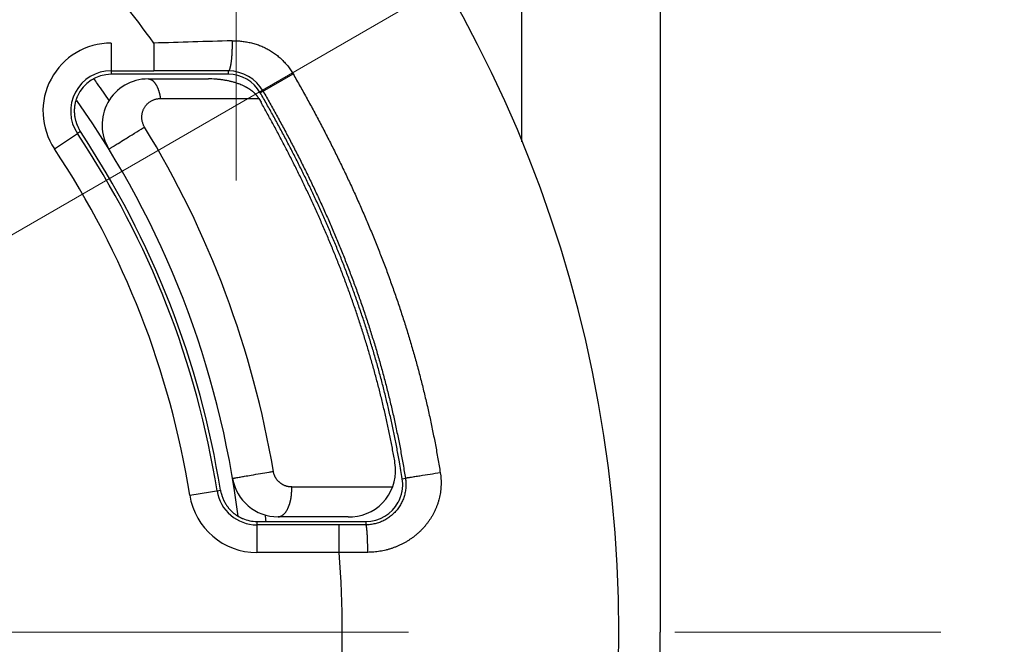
# Model space of a CAD drawing. Header units: millimetres. Extents: x 0 to 1076, y 0 to 742.
# Tile 26 of 134: x 499 to 510, y 225 to 232. Entities that reach past the tile are written whole.
import ezdxf

# ---------------------------------------------------------------- set-up
doc = ezdxf.new("R2010")
doc.units = ezdxf.units.MM
doc.header["$LTSCALE"] = 0.454724
doc.linetypes.add('CENTER', pattern=[50.8, 31.75, -6.35, 6.35, -6.35])
doc.layers.add('NoLayerName_001', color=7, linetype='Continuous')

# ---------------------------------------------------------------- blocks, each defined once
blk = doc.blocks.new('DIM_0003')
at = {"color": 3, "linetype": 'Continuous', "lineweight": 13}
blk.add_arc((59.306, 51.361), 59.306, 300, 210, dxfattribs=at)

msp = doc.modelspace()

# ---------------------------------------------------------------- linework, layer by layer
at = {"layer": 'NoLayerName_001', "color": 4, "linetype": 'CENTER', "lineweight": 13}
for p, q in [((501.275853, 229.998269), (501.275853, 239.998269)), ((474.05585, 215.098774), (509.341304, 235.470841)), ((526.246124, 225.098774), (418.376358, 225.098774))]:
    msp.add_line(p, q, dxfattribs=at)
at = {"layer": 'NoLayerName_001', "color": 7, "linetype": 'Continuous', "lineweight": 25}
for p in [(505.876358, 238.581384), (505.876358, 211.616164)]:
    msp.add_line(p, (505.876358, 225.098774), dxfattribs=at)
at = {"layer": 'NoLayerName_001', "color": 60, "linetype": 'Continuous', "lineweight": 25}
for p, q in [((504.376358, 230.415815), (504.376358, 234.998269)), ((499.918954, 231.487269), (499.918562, 231.148774)), ((500.381432, 231.486783), (500.381147, 231.186829)), ((499.918606, 231.187315), (500.381147, 231.186829)), ((501.190611, 231.148774), (501.190635, 231.185239)), ((500.320618, 231.148774), (499.918562, 231.148774)), ((500.360591, 231.148774), (500.320618, 231.148774)), ((500.320631, 231.098773), (500.974248, 231.098773)), ((500.974255, 231.148774), (500.360591, 231.148774)), ((500.989754, 231.148774), (500.974255, 231.148774)), ((501.190611, 231.148774), (500.989754, 231.148774)), ((501.53749, 230.947961), (501.893419, 231.152479)), ((500.453567, 230.885575), (501.521981, 230.885575)), ((501.52198, 230.885575), (501.527502, 230.875867)), ((501.527502, 230.875867), (501.539051, 230.855514)), ((501.539051, 230.855514), (501.545076, 230.844867)), ((499.588331, 230.529066), (499.553388, 230.50577)), ((499.303826, 230.339362), (499.553387, 230.50577)), ((503.047025, 226.943678), (503.043369, 226.964224)), ((501.878001, 226.672371), (502.973942, 226.672371)), ((503.077624, 226.761734), (503.111494, 226.767133)), ((500.771737, 226.583111), (501.108427, 226.636568)), ((502.492067, 226.348767), (501.729499, 226.348767)), ((501.500087, 226.298774), (501.500186, 225.961381)), ((501.500087, 226.298774), (501.686092, 226.298774)), ((502.392374, 226.261598), (501.500098, 226.261336)), ((501.686092, 226.298774), (501.876571, 226.298774)), ((501.876571, 226.298774), (502.474486, 226.298774)), ((502.68262, 226.261859), (502.392374, 226.261598)), ((502.392463, 225.961644), (502.392374, 226.261598)), ((502.474486, 226.298774), (502.492105, 226.298774)), ((502.492105, 226.298774), (502.682609, 226.298774)), ((502.682609, 226.298774), (502.68262, 226.261859)), ((502.392463, 225.961644), (501.500186, 225.961381)), ((502.703386, 225.96349), (502.392463, 225.961644))]:
    msp.add_line(p, q, dxfattribs=at)
for centre, radius, start, end in [((491.426358, 225.098774), 14, 270, 90), ((491.426358, 225.098774), 11, 35.5017648, 47.0090874), ((499.918096, 230.748963), 0.738304, 89.933391, 213.6956882), ((507.664357, -2.011089), 233.611424, 91.57794473, 91.78650713), ((499.918092, 230.748962), 0.438347, 89.9328297, 213.6961355), ((500.014041, -161.917596), 393.104596, 89.82850878, 89.94649359), ((501.188214, 230.747677), 0.437569, 29.8322712, 89.6829348), ((499.918598, 230.748731), 0.400043, 90.0051932, 155.9920625), ((491.202598, 224.94044), 10.521582, 35.47548, 35.8419246), ((491.408482, 225.085788), 10.269564, 34.2471974, 35.4817239), ((500.320631, 230.598773), 0.5, 90, 211.5881247), ((500.974489, 229.999814), 1.098959, 86.0210318, 90.0125817), ((501.190536, 230.748645), 0.400129, 29.876284, 89.989368), ((501.083425, 230.440827), 0.642572, 63.7326281, 68.9913927), ((491.376358, 225.098774), 10, 7.2123135, 35.2031057), ((491.426358, 225.098774), 9.8, 9.0248484, 33.6364644), ((491.336754, 225.101387), 10.487495, 9.5512605, 31.4685072), ((491.451968, 225.10597), 9.736056, 9.006684, 33.6844565), ((491.451901, 225.105946), 9.436173, 9.0062856, 33.6840029), ((502.506091, 226.848767), 0.5, 273.6180716, 9.9916276), ((492.406177, 225.060529), 10.806197, 9.0576761, 10.0359266), ((501.729499, 226.848767), 0.5, 189.5940284, 270), ((502.680314, 226.698784), 0.402266, 354.4478045, 9.00308), ((501.499965, 226.698732), 0.737351, 189.0215239, 270.0171355), ((501.499968, 226.698735), 0.4374, 189.0218678, 270.0170162), ((502.682674, 226.6987), 0.399925, 269.9908192, 331.587556), ((491.392583, 225.101706), 10.278384, 6.8886072, 7.0759619), ((502.492118, 227.389129), 1.040362, 269.997267, 272.5069348), ((501.499852, 226.697516), 0.398742, 247.4449301, 270.0338052), ((491.389478, 225.101331), 10.281511, 6.6892537, 6.8886068), ((491.426358, 225.098774), 11, 355.5009436, 4.4990564)]:
    msp.add_arc(centre, radius, start, end, dxfattribs=at)
for points, knots in [([(501.231434, 231.511746), (501.231454, 231.508967), (501.231502, 231.50341), (501.231528, 231.495074), (501.231526, 231.486738), (501.231493, 231.478402), (501.231427, 231.470066), (501.23133, 231.461731), (501.231201, 231.453395), (501.231039, 231.44506), (501.230844, 231.436725), (501.230616, 231.42839), (501.230354, 231.420055), (501.23006, 231.41172), (501.229731, 231.403384), (501.229368, 231.395049), (501.228971, 231.386714), (501.228539, 231.378379), (501.228069, 231.370045), (501.227559, 231.361714), (501.227006, 231.353386), (501.226409, 231.345062), (501.225765, 231.336744), (501.225071, 231.328432), (501.224327, 231.320127), (501.223528, 231.311831), (501.222673, 231.303544), (501.22176, 231.295267), (501.220787, 231.287001), (501.219751, 231.278746), (501.218639, 231.2705), (501.217432, 231.262258), (501.216111, 231.254018), (501.214658, 231.245776), (501.213059, 231.237542), (501.211295, 231.229348), (501.209367, 231.22124), (501.207211, 231.213282), (501.204954, 231.205354), (501.202718, 231.200341), (501.201683, 231.197778)], [0, 0, 0, 0, 0.0083366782, 0.0166729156, 0.0250088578, 0.0333446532, 0.0416804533, 0.0500164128, 0.058352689, 0.0666894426, 0.0750268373, 0.0833650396, 0.0917042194, 0.1000445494, 0.1083862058, 0.1167293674, 0.1250742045, 0.1334204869, 0.1417675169, 0.1501145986, 0.1584610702, 0.1668063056, 0.1751497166, 0.1834907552, 0.1918289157, 0.2001637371, 0.2084948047, 0.2168217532, 0.2251442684, 0.23346251, 0.2417810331, 0.2501073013, 0.2584494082, 0.2668161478, 0.2752134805, 0.2836114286, 0.2919598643, 0.300210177, 0.3083546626, 0.3166462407, 0.3166462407, 0.3166462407, 0.3166462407]), ([(501.231434, 231.511746), (501.240202, 231.511845), (501.257747, 231.512257), (501.284078, 231.511594), (501.310394, 231.510162), (501.336663, 231.507821), (501.362847, 231.504603), (501.388912, 231.500498), (501.414823, 231.495503), (501.440543, 231.489614), (501.466038, 231.482835), (501.491278, 231.475171), (501.51623, 231.46663), (501.540862, 231.457217), (501.565143, 231.44694), (501.589041, 231.435804), (501.612524, 231.423817), (501.635559, 231.410985), (501.658115, 231.397324), (501.680161, 231.382849), (501.701665, 231.367574), (501.722596, 231.351516), (501.742921, 231.334688), (501.762609, 231.317108), (501.781625, 231.298789), (501.79994, 231.279758), (501.817527, 231.260052), (501.834357, 231.239701), (501.850411, 231.218748), (501.865622, 231.197204), (501.880101, 231.175186), (501.888912, 231.160002), (501.893419, 231.152479)], [0, 0, 0, 0, 0.0263059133, 0.0526390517, 0.0789930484, 0.1053619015, 0.1317401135, 0.1581228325, 0.1845059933, 0.2108865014, 0.2372629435, 0.263634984, 0.2900025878, 0.3163661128, 0.3427264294, 0.3690850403, 0.3954441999, 0.4218062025, 0.4481711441, 0.4745388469, 0.5009095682, 0.5272841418, 0.553664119, 0.580051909, 0.6064506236, 0.632858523, 0.6592685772, 0.6856732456, 0.7120648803, 0.7384359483, 0.7647792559, 0.7910881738, 0.7910881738, 0.7910881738, 0.7910881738]), ([(501.201683, 231.197778), (501.200216, 231.195217), (501.198302, 231.189455), (501.192851, 231.186858), (501.190635, 231.185239)], [0, 0, 0, 0, 0.00885353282, 0.01708599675, 0.01708599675, 0.01708599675, 0.01708599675]), ([(500.320631, 231.098773), (500.323599, 231.098547), (500.329596, 231.098404), (500.338402, 231.096306), (500.346972, 231.093293), (500.355199, 231.089307), (500.362995, 231.084565), (500.370295, 231.079173), (500.37708, 231.073234), (500.38338, 231.066825), (500.389238, 231.060016), (500.394696, 231.052876), (500.399795, 231.04547), (500.404579, 231.037866), (500.409089, 231.03011), (500.413328, 231.022218), (500.41731, 231.014202), (500.421047, 231.006073), (500.424552, 230.997843), (500.427839, 230.989523), (500.43092, 230.981123), (500.433807, 230.972655), (500.436515, 230.964129), (500.439048, 230.95555), (500.441412, 230.946924), (500.44361, 230.938255), (500.445648, 230.929548), (500.44753, 230.920805), (500.449261, 230.912033), (500.450841, 230.903235), (500.452295, 230.894417), (500.453132, 230.88852), (500.453567, 230.885575)], [0, 0, 0, 0, 0.0089309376, 0.0179276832, 0.0270116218, 0.0361548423, 0.0452928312, 0.0543514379, 0.0633457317, 0.0723170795, 0.081290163, 0.0902746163, 0.0992670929, 0.1082534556, 0.1172215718, 0.1261764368, 0.1351238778, 0.1440681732, 0.1530121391, 0.1619572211, 0.17090359, 0.1798502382, 0.188795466, 0.197739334, 0.2066825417, 0.215625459, 0.2245681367, 0.2335103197, 0.2424514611, 0.251390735, 0.2603270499, 0.2692590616, 0.2692590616, 0.2692590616, 0.2692590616]), ([(501.313792, 231.040685), (501.30819, 231.042766), (501.297017, 231.047028), (501.280034, 231.05283), (501.262924, 231.058292), (501.245676, 231.063359), (501.228309, 231.068054), (501.210834, 231.072382), (501.193262, 231.076352), (501.175608, 231.079972), (501.157884, 231.083249), (501.140102, 231.086192), (501.122274, 231.088807), (501.104414, 231.091108), (501.086533, 231.093088), (501.068647, 231.094801), (501.056708, 231.09566), (501.050746, 231.096124)], [0, 0, 0, 0, 0.0179283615, 0.0358719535, 0.0538314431, 0.0718066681, 0.089796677, 0.107799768, 0.1258135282, 0.1438348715, 0.1618600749, 0.1798848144, 0.1979041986, 0.2159128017, 0.2339046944, 0.2518734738, 0.2698122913, 0.2698122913, 0.2698122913, 0.2698122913]), ([(501.893419, 231.152479), (501.91885, 231.107682), (501.970003, 231.018246), (502.044995, 230.883106), (502.118892, 230.747356), (502.191462, 230.610883), (502.262705, 230.473709), (502.332559, 230.335819), (502.400979, 230.19721), (502.467914, 230.057873), (502.533319, 229.917809), (502.597157, 229.777022), (502.659387, 229.635519), (502.719971, 229.493306), (502.778867, 229.350388), (502.836037, 229.206771), (502.89144, 229.062462), (502.945036, 228.917468), (502.996796, 228.771805), (503.04669, 228.625489), (503.094687, 228.478537), (503.140757, 228.330967), (503.18487, 228.182795), (503.226996, 228.034039), (503.267103, 227.884717), (503.305169, 227.734855), (503.341183, 227.584484), (503.375126, 227.433637), (503.407009, 227.28235), (503.436728, 227.130642), (503.464605, 226.9786), (503.481121, 226.876892), (503.489636, 226.826087)], [0, 0, 0, 0, 0.154537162, 0.309088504, 0.463649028, 0.618215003, 0.77278401, 0.927354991, 1.081928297, 1.236505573, 1.391086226, 1.545667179, 1.700246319, 1.854822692, 2.009396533, 2.163969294, 2.318543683, 2.473122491, 2.627704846, 2.782289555, 2.936876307, 3.091465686, 3.246059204, 3.400659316, 3.555269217, 3.709887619, 3.864508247, 4.019124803, 4.173731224, 4.328321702, 4.482890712, 4.637433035, 4.637433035, 4.637433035, 4.637433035]), ([(501.4946, 230.923886), (501.492846, 230.925849), (501.489377, 230.929813), (501.483935, 230.935544), (501.478363, 230.941151), (501.472645, 230.946614), (501.466798, 230.951941), (501.46083, 230.957135), (501.454748, 230.962198), (501.448557, 230.967132), (501.442262, 230.971939), (501.43587, 230.976622), (501.429386, 230.981182), (501.422815, 230.985621), (501.416164, 230.989942), (501.409438, 230.994147), (501.402642, 230.998238), (501.395782, 231.002217), (501.388864, 231.006088), (501.381891, 231.009848), (501.374878, 231.013514), (501.370156, 231.015862), (501.367802, 231.017047)], [0, 0, 0, 0, 0.0078992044, 0.0158004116, 0.0237044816, 0.0316115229, 0.0395209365, 0.0474319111, 0.0553450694, 0.063261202, 0.0711807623, 0.0791038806, 0.0870303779, 0.0949597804, 0.1028913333, 0.1108240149, 0.1187565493, 0.1266874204, 0.1346148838, 0.1425369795, 0.1504515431, 0.1583562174, 0.1583562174, 0.1583562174, 0.1583562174]), ([(503.043369, 226.964224), (503.034687, 227.010975), (503.017771, 227.10457), (502.989702, 227.244461), (502.960029, 227.384034), (502.928472, 227.523207), (502.895116, 227.661967), (502.859949, 227.800281), (502.822988, 227.938121), (502.784237, 228.075462), (502.743719, 228.212285), (502.701465, 228.348575), (502.657504, 228.48432), (502.611864, 228.619509), (502.564574, 228.754127), (502.515663, 228.888163), (502.465159, 229.021605), (502.413092, 229.154445), (502.359491, 229.286674), (502.304387, 229.418286), (502.24781, 229.549274), (502.189788, 229.679632), (502.130353, 229.809353), (502.069533, 229.938431), (502.00736, 230.066861), (501.943875, 230.194647), (501.879119, 230.321794), (501.81313, 230.448302), (501.745958, 230.574183), (501.6776, 230.699416), (501.608261, 230.824099), (501.560992, 230.906626), (501.53749, 230.947961)], [0, 0, 0, 0, 0.142651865, 0.28532597, 0.428017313, 0.570720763, 0.713431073, 0.856142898, 0.998850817, 1.141549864, 1.284240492, 1.426925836, 1.569608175, 1.712288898, 1.854968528, 1.99764674, 2.14032268, 2.282997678, 2.42567395, 2.568352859, 2.711034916, 2.853719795, 2.996406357, 3.139092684, 3.281777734, 3.424462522, 3.567147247, 3.709830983, 3.852511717, 3.995186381, 4.137850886, 4.280500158, 4.280500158, 4.280500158, 4.280500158]), ([(501.567798, 230.965351), (501.592472, 230.9219), (501.642111, 230.835158), (501.714843, 230.704063), (501.786491, 230.572364), (501.856827, 230.439952), (501.925855, 230.306849), (501.993517, 230.173044), (502.059771, 230.038533), (502.124569, 229.903311), (502.18787, 229.767379), (502.249639, 229.630744), (502.309837, 229.493412), (502.368429, 229.355389), (502.425377, 229.216681), (502.480644, 229.077295), (502.534192, 228.937239), (502.585983, 228.79652), (502.63599, 228.655154), (502.684185, 228.513156), (502.730537, 228.370545), (502.77502, 228.227336), (502.817605, 228.083547), (502.858262, 227.939194), (502.896962, 227.794296), (502.933684, 227.648877), (502.968419, 227.502968), (503.001149, 227.356601), (503.031884, 227.209811), (503.060527, 227.062616), (503.087387, 226.915102), (503.103294, 226.816425), (503.111497, 226.767134)], [0, 0, 0, 0, 0.149903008, 0.299820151, 0.449746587, 0.599678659, 0.749613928, 0.899551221, 1.049490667, 1.199433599, 1.349379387, 1.499325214, 1.649269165, 1.799210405, 1.949149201, 2.099086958, 2.249026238, 2.398969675, 2.548916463, 2.698865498, 2.848816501, 2.998770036, 3.148727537, 3.298691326, 3.448664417, 3.59864558, 3.74862885, 3.898608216, 4.048577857, 4.198532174, 4.348465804, 4.498373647, 4.498373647, 4.498373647, 4.498373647]), ([(499.553163, 230.911494), (499.551844, 230.908424), (499.549147, 230.902306), (499.545446, 230.89298), (499.541952, 230.883565), (499.538704, 230.874055), (499.535697, 230.864461), (499.532935, 230.85479), (499.530422, 230.845048), (499.528161, 230.835244), (499.526155, 230.825386), (499.524408, 230.81548), (499.522921, 230.805535), (499.521699, 230.795556), (499.520738, 230.785552), (499.520035, 230.775529), (499.519587, 230.765492), (499.519392, 230.755448), (499.519445, 230.745403), (499.519744, 230.735364), (499.520286, 230.725336), (499.521068, 230.715326), (499.522087, 230.70534), (499.523339, 230.695385), (499.524835, 230.685467), (499.526589, 230.675596), (499.528617, 230.665781), (499.530933, 230.656031), (499.533552, 230.646357), (499.536453, 230.636761), (499.539611, 230.627244), (499.543003, 230.61781), (499.546603, 230.608458), (499.550391, 230.599187), (499.554332, 230.589982), (499.558392, 230.580827), (499.562536, 230.571699), (499.566736, 230.562586), (499.570928, 230.553461), (499.573953, 230.547487), (499.575436, 230.544488)], [0, 0, 0, 0, 0.010022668, 0.0200556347, 0.0300972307, 0.0401457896, 0.0501996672, 0.0602572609, 0.0703170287, 0.0803775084, 0.0904373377, 0.1004952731, 0.1105502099, 0.1206016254, 0.1306503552, 0.1406972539, 0.1507429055, 0.1607876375, 0.1708315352, 0.1808744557, 0.1909160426, 0.2009557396, 0.210992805, 0.2210262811, 0.2310550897, 0.2410790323, 0.2510991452, 0.261117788, 0.2711383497, 0.2811623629, 0.291188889, 0.3012151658, 0.3112367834, 0.321249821, 0.3312594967, 0.3412728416, 0.3512954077, 0.3613316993, 0.371378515, 0.3814161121, 0.3814161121, 0.3814161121, 0.3814161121]), ([(500.281823, 230.576172), (500.279501, 230.580295), (500.274626, 230.588445), (500.26862, 230.601406), (500.263397, 230.614751), (500.259123, 230.628481), (500.255785, 230.642494), (500.253417, 230.656716), (500.25204, 230.671063), (500.25168, 230.685458), (500.252366, 230.699821), (500.254078, 230.71408), (500.256791, 230.728168), (500.260482, 230.742022), (500.265128, 230.755576), (500.270704, 230.768766), (500.277188, 230.781528), (500.284557, 230.793796), (500.292781, 230.805507), (500.301808, 230.816612), (500.311594, 230.827059), (500.322092, 230.836797), (500.333254, 230.845774), (500.345035, 230.85394), (500.357387, 230.86124), (500.370252, 230.867625), (500.383545, 230.873082), (500.397186, 230.877587), (500.411089, 230.881135), (500.425172, 230.883661), (500.439349, 230.88531), (500.448839, 230.885403), (500.453567, 230.885575)], [0, 0, 0, 0, 0.0141964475, 0.0284651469, 0.04279354, 0.0571661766, 0.0715662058, 0.0859768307, 0.100382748, 0.1147716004, 0.1291370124, 0.1434840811, 0.157818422, 0.172143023, 0.1864592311, 0.2007677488, 0.2150696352, 0.2293673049, 0.243664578, 0.2579639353, 0.2722664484, 0.2865728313, 0.3008844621, 0.3152044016, 0.3295383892, 0.3438905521, 0.3582528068, 0.3726119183, 0.386952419, 0.401258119, 0.4155136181, 0.4297058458, 0.4297058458, 0.4297058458, 0.4297058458]), ([(501.521981, 230.885575), (501.521456, 230.88648), (501.520417, 230.888298), (501.518798, 230.890991), (501.517145, 230.893664), (501.515453, 230.896313), (501.513723, 230.89894), (501.511957, 230.901544), (501.510156, 230.904124), (501.508321, 230.90668), (501.506452, 230.909212), (501.504552, 230.91172), (501.50262, 230.914204), (501.500659, 230.916663), (501.498668, 230.919096), (501.496652, 230.921508), (501.495282, 230.923091), (501.4946, 230.923886)], [0, 0, 0, 0, 0.00314000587, 0.00628143, 0.00942418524, 0.01256814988, 0.01571316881, 0.01885905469, 0.02200558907, 0.02515252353, 0.02829958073, 0.03144645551, 0.03459281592, 0.0377383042, 0.04088253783, 0.04402511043, 0.04716559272, 0.04716559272, 0.04716559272, 0.04716559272]), ([(502.998398, 226.938236), (502.989997, 226.984003), (502.973628, 227.075624), (502.946466, 227.212577), (502.917761, 227.349227), (502.887243, 227.485499), (502.855004, 227.621381), (502.821037, 227.756846), (502.785363, 227.89187), (502.747991, 228.026428), (502.708942, 228.160502), (502.668238, 228.294077), (502.6259, 228.427139), (502.581951, 228.559675), (502.536412, 228.691671), (502.489305, 228.823113), (502.440652, 228.953988), (502.390474, 229.084283), (502.338802, 229.213993), (502.285666, 229.34311), (502.231096, 229.47163), (502.175122, 229.599546), (502.117773, 229.726854), (502.059081, 229.853548), (501.999074, 229.979622), (501.937785, 230.105076), (501.875254, 230.229913), (501.811514, 230.354135), (501.746615, 230.477751), (501.68055, 230.600742), (501.61352, 230.723202), (501.567805, 230.804265), (501.545076, 230.844867)], [0, 0, 0, 0, 0.139594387, 0.279209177, 0.4188407, 0.558484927, 0.698137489, 0.837793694, 0.977448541, 1.117096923, 1.256737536, 1.396372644, 1.536004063, 1.675632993, 1.81526003, 1.954885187, 2.0945079, 2.234127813, 2.373746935, 2.513367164, 2.652989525, 2.792614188, 2.932240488, 3.071866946, 3.211491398, 3.351113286, 3.490733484, 3.63035193, 3.769967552, 3.909578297, 4.049181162, 4.188772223, 4.188772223, 4.188772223, 4.188772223]), ([(499.575436, 230.544488), (499.577035, 230.541557), (499.580063, 230.535598), (499.583767, 230.530035), (499.585534, 230.527205)], [0, 0, 0, 0, 0.01001736, 0.02002552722, 0.02002552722, 0.02002552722, 0.02002552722]), ([(499.894714, 230.336869), (499.896181, 230.33787), (499.900573, 230.340933), (499.908186, 230.345593), (499.917228, 230.351342), (499.932367, 230.360796), (499.958113, 230.376851), (500.005137, 230.406005), (500.078016, 230.451036), (500.169212, 230.507167), (500.240713, 230.55103), (500.277256, 230.573378), (500.281823, 230.576172)], [0, 0, 0, 0, 0.0053278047, 0.0160602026, 0.0267662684, 0.0374764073, 0.06960325, 0.1177922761, 0.2034608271, 0.3266093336, 0.4390492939, 0.4551121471, 0.4551121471, 0.4551121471, 0.4551121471]), ([(501.236492, 226.765434), (501.2382, 226.765826), (501.241617, 226.766671), (501.24682, 226.767583), (501.253744, 226.768894), (501.262405, 226.770466), (501.276266, 226.772955), (501.295335, 226.776331), (501.326546, 226.781801), (501.375113, 226.790218), (501.447984, 226.802719), (501.536497, 226.817742), (501.616352, 226.831178), (501.663238, 226.838973), (501.678866, 226.841576)], [0, 0, 0, 0, 0.0052561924, 0.0105552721, 0.0158398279, 0.0263990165, 0.0369630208, 0.0580893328, 0.0844942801, 0.1320243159, 0.205959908, 0.3063009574, 0.4013609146, 0.4488908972, 0.4488908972, 0.4488908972, 0.4488908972]), ([(501.878001, 226.672371), (501.874859, 226.672446), (501.868564, 226.672487), (501.85914, 226.673202), (501.849742, 226.674305), (501.840398, 226.675862), (501.831131, 226.677851), (501.821965, 226.680273), (501.812924, 226.683125), (501.804033, 226.686403), (501.795309, 226.690097), (501.786771, 226.694195), (501.778436, 226.698689), (501.770321, 226.703566), (501.762444, 226.708816), (501.754821, 226.714429), (501.747471, 226.720395), (501.740409, 226.726699), (501.733648, 226.733328), (501.727201, 226.740266), (501.721082, 226.747498), (501.715305, 226.75501), (501.709882, 226.762788), (501.704828, 226.770815), (501.700157, 226.779076), (501.695877, 226.78755), (501.691993, 226.796212), (501.688514, 226.805041), (501.685445, 226.814012), (501.682809, 226.823106), (501.680546, 226.832287), (501.679461, 226.838489), (501.678866, 226.841576)], [0, 0, 0, 0, 0.0094295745, 0.0188765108, 0.0283371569, 0.0378076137, 0.0472839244, 0.0567622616, 0.0662391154, 0.0757120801, 0.0851817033, 0.0946489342, 0.1041143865, 0.1135784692, 0.1230415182, 0.1325039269, 0.141966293, 0.151429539, 0.160894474, 0.1703616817, 0.1798316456, 0.1893048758, 0.1987820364, 0.2082640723, 0.2177517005, 0.2272428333, 0.2367340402, 0.2462214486, 0.2557009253, 0.2651682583, 0.2746193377, 0.2840503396, 0.2840503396, 0.2840503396, 0.2840503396]), ([(503.489637, 226.826087), (503.491118, 226.815193), (503.494465, 226.793438), (503.497193, 226.760511), (503.498557, 226.727485), (503.498308, 226.694413), (503.496513, 226.661393), (503.493151, 226.628503), (503.488249, 226.595818), (503.481826, 226.563405), (503.473904, 226.531328), (503.464505, 226.499654), (503.453649, 226.468448), (503.441376, 226.43777), (503.427727, 226.407679), (503.412742, 226.378233), (503.396462, 226.349492), (503.378924, 226.321509), (503.36017, 226.294329), (503.340244, 226.26799), (503.319185, 226.242529), (503.297034, 226.217984), (503.273834, 226.194394), (503.249634, 226.171788), (503.224487, 226.150195), (503.198445, 226.129647), (503.171558, 226.110172), (503.143878, 226.091802), (503.115458, 226.074564), (503.086348, 226.058491), (503.056601, 226.043611), (503.026267, 226.029954), (502.995398, 226.017551), (502.964056, 226.006408), (502.932299, 225.996529), (502.900188, 225.987924), (502.867782, 225.980584), (502.835137, 225.974569), (502.802333, 225.96968), (502.780329, 225.96768), (502.769353, 225.966524)], [0, 0, 0, 0, 0.032982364, 0.066005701, 0.099056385, 0.132119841, 0.165181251, 0.198229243, 0.231266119, 0.264296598, 0.29732408, 0.330351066, 0.363379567, 0.396410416, 0.429442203, 0.462471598, 0.495493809, 0.528505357, 0.561513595, 0.594528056, 0.627556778, 0.660606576, 0.693683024, 0.726788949, 0.759924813, 0.793089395, 0.82628012, 0.859493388, 0.892724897, 0.925969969, 0.959223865, 0.992482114, 1.025741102, 1.058998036, 1.092248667, 1.125487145, 1.158706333, 1.191898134, 1.225053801, 1.258164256, 1.258164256, 1.258164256, 1.258164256]), ([(503.489637, 226.826087), (503.452989, 226.820231), (503.379701, 226.808479), (503.288058, 226.793998), (503.217012, 226.782914), (503.178045, 226.776869), (503.155115, 226.773371), (503.143647, 226.771649), (503.134462, 226.77033), (503.125301, 226.768875), (503.118396, 226.768004), (503.113796, 226.767424), (503.111493, 226.767133)], [0, 0, 0, 0, 0.1113367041, 0.2226735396, 0.2783408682, 0.3270535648, 0.3409706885, 0.3479276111, 0.3618428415, 0.3688082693, 0.3757544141, 0.3827186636, 0.3827186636, 0.3827186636, 0.3827186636]), ([(501.878451, 226.653111), (501.878402, 226.656322), (501.878353, 226.662745), (501.878101, 226.669162), (501.878001, 226.672371)], [0, 0, 0, 0, 0.00963407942, 0.01926560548, 0.01926560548, 0.01926560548, 0.01926560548]), ([(503.111493, 226.767133), (503.11256, 226.758889), (503.115049, 226.742415), (503.116682, 226.717433), (503.117073, 226.692356), (503.115995, 226.667247), (503.113511, 226.642215), (503.109604, 226.617353), (503.104283, 226.59276), (503.097542, 226.568533), (503.089398, 226.544759), (503.079897, 226.521511), (503.069082, 226.498856), (503.056994, 226.476864), (503.043675, 226.455603), (503.029166, 226.435141), (503.013509, 226.415548), (502.996746, 226.396892), (502.978937, 226.379228), (502.960143, 226.36261), (502.940425, 226.347089), (502.919844, 226.33272), (502.898461, 226.319555), (502.876336, 226.307647), (502.853532, 226.297055), (502.830131, 226.287814), (502.806232, 226.279935), (502.78193, 226.273441), (502.757324, 226.268332), (502.73251, 226.264688), (502.70759, 226.262296), (502.690929, 226.262122), (502.68262, 226.261859)], [0, 0, 0, 0, 0.0249389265, 0.0499551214, 0.0750328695, 0.1001548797, 0.1253034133, 0.1504613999, 0.1756135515, 0.2007476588, 0.2258614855, 0.2509608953, 0.2760499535, 0.3011310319, 0.3262055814, 0.3512749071, 0.376340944, 0.4014068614, 0.4264756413, 0.4515489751, 0.4766280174, 0.5017141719, 0.5268098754, 0.5519193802, 0.5770490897, 0.6021980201, 0.6273539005, 0.6525011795, 0.6776225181, 0.7026999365, 0.7277159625, 0.752654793, 0.752654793, 0.752654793, 0.752654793]), ([(501.105038, 226.63603), (501.105669, 226.632707), (501.106776, 226.626024), (501.109377, 226.61619), (501.112287, 226.60644), (501.115432, 226.596755), (501.118579, 226.587078), (501.121766, 226.577426), (501.125035, 226.567811), (501.128428, 226.558242), (501.131988, 226.548731), (501.135751, 226.539291), (501.139735, 226.529937), (501.143956, 226.520687), (501.14843, 226.511558), (501.153175, 226.502571), (501.158201, 226.493738), (501.163487, 226.485058), (501.169016, 226.476526), (501.174771, 226.468139), (501.180734, 226.459894), (501.186892, 226.451788), (501.193245, 226.443831), (501.19979, 226.436029), (501.206526, 226.428389), (501.21345, 226.420917), (501.220561, 226.413621), (501.227856, 226.406508), (501.235333, 226.399585), (501.242991, 226.392858), (501.250827, 226.386334), (501.258838, 226.380022), (501.267016, 226.373923), (501.275355, 226.368042), (501.283846, 226.362381), (501.292481, 226.356945), (501.301252, 226.351735), (501.310155, 226.346764), (501.319165, 226.341998), (501.325285, 226.339052), (501.32833, 226.337551)], [0, 0, 0, 0, 0.010147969, 0.0203060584, 0.0304858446, 0.0406746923, 0.0508516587, 0.0610143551, 0.07116758, 0.081317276, 0.0914710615, 0.1016338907, 0.1118013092, 0.1219688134, 0.1321336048, 0.1422947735, 0.1524541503, 0.1626153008, 0.1727805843, 0.1829509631, 0.1931261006, 0.2033048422, 0.2134862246, 0.2236694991, 0.2338541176, 0.2440397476, 0.2542262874, 0.2644138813, 0.2746029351, 0.2847941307, 0.2949884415, 0.305186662, 0.3153880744, 0.3255914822, 0.3357955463, 0.3459988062, 0.3561997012, 0.3663965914, 0.3765877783, 0.3867715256, 0.3867715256, 0.3867715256, 0.3867715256]), ([(501.729499, 226.348767), (501.732707, 226.348986), (501.739173, 226.34912), (501.748687, 226.351159), (501.757929, 226.354136), (501.766766, 226.358159), (501.775134, 226.363038), (501.783021, 226.368648), (501.790433, 226.37486), (501.797387, 226.381569), (501.803896, 226.388703), (501.809989, 226.396195), (501.815696, 226.403983), (501.821051, 226.41201), (501.826071, 226.420247), (501.830774, 226.428666), (501.835182, 226.437242), (501.839316, 226.445954), (501.843198, 226.454779), (501.846833, 226.463709), (501.850229, 226.472734), (501.853394, 226.481848), (501.856336, 226.491042), (501.859063, 226.500308), (501.861582, 226.509639), (501.863902, 226.519026), (501.86603, 226.528463), (501.867974, 226.53794), (501.869743, 226.54745), (501.871343, 226.556986), (501.87278, 226.566545), (501.874052, 226.576121), (501.875162, 226.585714), (501.876111, 226.595321), (501.876899, 226.604939), (501.877528, 226.614566), (501.878001, 226.624199), (501.878311, 226.633836), (501.878485, 226.643474), (501.87845, 226.649899), (501.878451, 226.653111)], [0, 0, 0, 0, 0.0096473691, 0.019343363, 0.02905734, 0.0387406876, 0.0484057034, 0.0580746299, 0.0677412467, 0.0773927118, 0.0870418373, 0.0966955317, 0.1063499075, 0.1159959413, 0.1256369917, 0.1352779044, 0.1449201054, 0.1545619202, 0.1642010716, 0.1738400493, 0.1834816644, 0.1931279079, 0.2027799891, 0.2124383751, 0.222102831, 0.2317724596, 0.2414457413, 0.2511205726, 0.2607943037, 0.2704639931, 0.2801287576, 0.2897891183, 0.2994455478, 0.3090984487, 0.3187481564, 0.3283949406, 0.3380390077, 0.3476805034, 0.3573195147, 0.3669560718, 0.3669560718, 0.3669560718, 0.3669560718]), ([(503.034426, 226.508409), (503.036062, 226.51153), (503.0394, 226.517746), (503.044034, 226.527273), (503.048451, 226.536924), (503.052606, 226.54671), (503.056507, 226.556614), (503.060148, 226.566627), (503.063527, 226.576737), (503.06664, 226.586934), (503.069485, 226.597208), (503.072059, 226.607547), (503.074356, 226.617941), (503.076379, 226.628379), (503.078111, 226.638851), (503.079594, 226.649342), (503.080304, 226.656362), (503.080693, 226.659864)], [0, 0, 0, 0, 0.0105701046, 0.0211638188, 0.0317779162, 0.0424089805, 0.0530534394, 0.0637075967, 0.0743676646, 0.0850297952, 0.0956901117, 0.1063447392, 0.1169898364, 0.1276216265, 0.138236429, 0.1488306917, 0.1594010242, 0.1594010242, 0.1594010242, 0.1594010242]), ([(501.32833, 226.337551), (501.33141, 226.336131), (501.33753, 226.333211), (501.343793, 226.330612), (501.346906, 226.329274)], [0, 0, 0, 0, 0.0101745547, 0.02033816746, 0.02033816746, 0.02033816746, 0.02033816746]), ([(502.687725, 226.251302), (502.687152, 226.253189), (502.68655, 226.257239), (502.683749, 226.260226), (502.68262, 226.261859)], [0, 0, 0, 0, 0.0059148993, 0.0118679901, 0.0118679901, 0.0118679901, 0.0118679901]), ([(502.703386, 225.96349), (502.703373, 225.967497), (502.703356, 225.97551), (502.703282, 225.987531), (502.703179, 225.999551), (502.70304, 226.011571), (502.702866, 226.023591), (502.702656, 226.03561), (502.702409, 226.047628), (502.702123, 226.059646), (502.701798, 226.071663), (502.701494, 226.081677), (502.701229, 226.089687), (502.70102, 226.095694), (502.700798, 226.1017), (502.700565, 226.107706), (502.70032, 226.113711), (502.700062, 226.119716), (502.69979, 226.125719), (502.699505, 226.131721), (502.699205, 226.137723), (502.698889, 226.143723), (502.698557, 226.149724), (502.698207, 226.155724), (502.697839, 226.161723), (502.69745, 226.167723), (502.69704, 226.173723), (502.696609, 226.179723), (502.696151, 226.185721), (502.695666, 226.191715), (502.695148, 226.197703), (502.694596, 226.203684), (502.694006, 226.209655), (502.693375, 226.215617), (502.692689, 226.221576), (502.691934, 226.227536), (502.691097, 226.233506), (502.690159, 226.239479), (502.689138, 226.245439), (502.688171, 226.249349), (502.687725, 226.251302)], [0, 0, 0, 0, 0.0120205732, 0.0240412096, 0.0360619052, 0.0480826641, 0.060103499, 0.0721244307, 0.0841454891, 0.0961667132, 0.108188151, 0.1202098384, 0.1262207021, 0.1322314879, 0.1382421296, 0.1442525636, 0.1502627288, 0.1562725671, 0.1622820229, 0.1682910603, 0.1742998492, 0.180308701, 0.1863179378, 0.1923278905, 0.1983388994, 0.2043513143, 0.2103654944, 0.2163812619, 0.2223971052, 0.2284113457, 0.2344223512, 0.2404285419, 0.2464283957, 0.2524220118, 0.2584164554, 0.2644209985, 0.270445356, 0.2764993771, 0.2825638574, 0.2885755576, 0.2885755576, 0.2885755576, 0.2885755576]), ([(502.769353, 225.966524), (502.758358, 225.965801), (502.736409, 225.963922), (502.71438, 225.963778), (502.703386, 225.96349)], [0, 0, 0, 0, 0.03305615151, 0.06604921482, 0.06604921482, 0.06604921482, 0.06604921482])]:
    msp.add_open_spline(points, degree=3, knots=knots, dxfattribs=at)

# ---------------------------------------------------------------- block references
at = {"layer": 'NoLayerName_001', "color": 3, "linetype": 'Continuous', "lineweight": 13}
msp.add_blockref('DIM_0003', (432.070374, 173.738251), dxfattribs=at)

doc.saveas('drawing.dxf')
